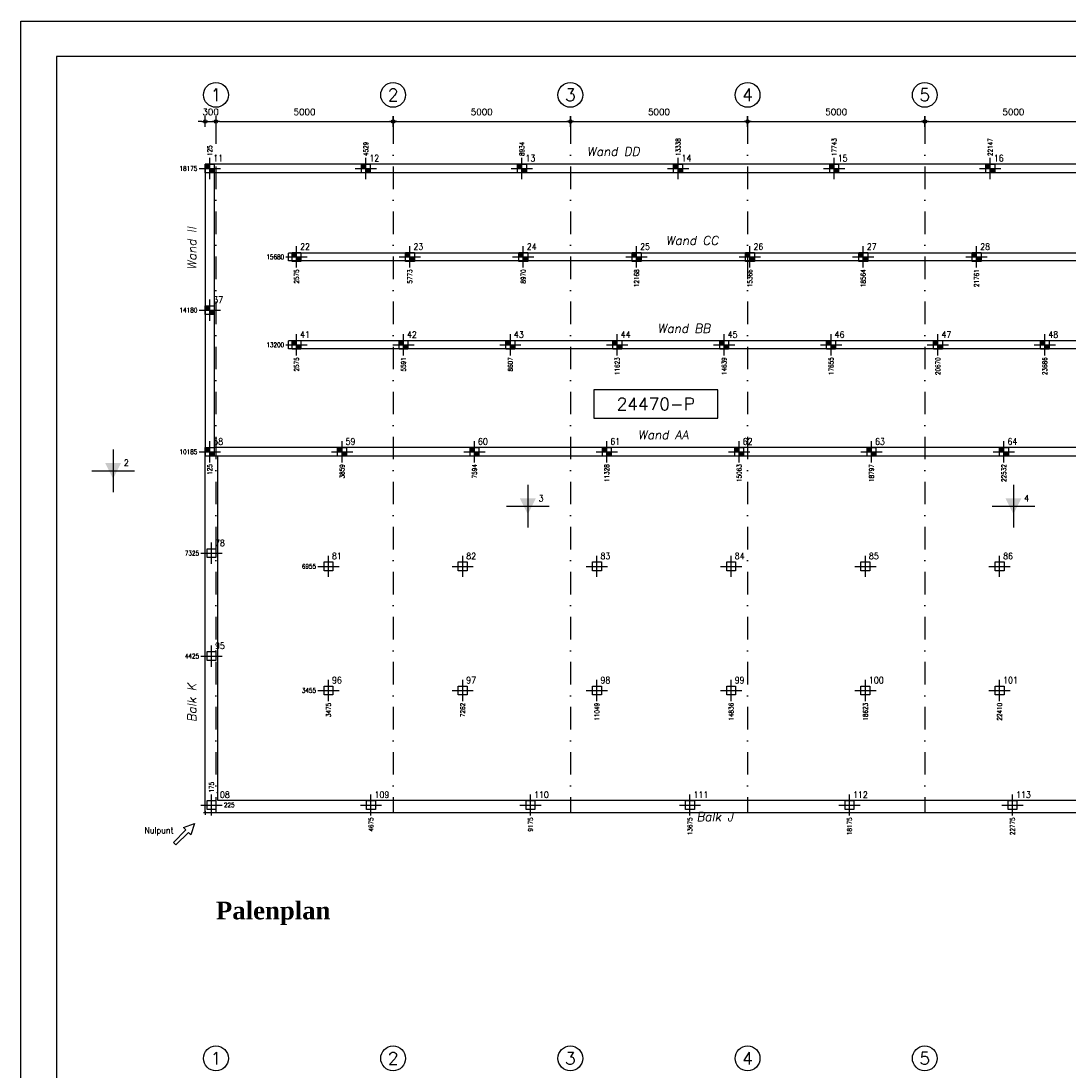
# Model space of a CAD drawing. Extents: x 0 to 139900, y 0 to 143500.
# Tile 23 of 34: x 0 to 29540, y 113891 to 143500. Entities that reach past the tile are written whole.
import ezdxf
from ezdxf.enums import TextEntityAlignment as Align

# ---------------------------------------------------------------- set-up
doc = ezdxf.new("R2010")
doc.units = 0
doc.header["$LTSCALE"] = 100
doc.header["$PDMODE"] = 3
doc.header["$PDSIZE"] = -3
doc.linetypes.add('DASHDOT2', pattern=[12.7, 6.35, -3.175, 0, -3.175])
doc.layers.get('0').update_dxf_attribs({"linetype": 'CONTINUOUS'})
doc.layers.get('DEFPOINTS').update_dxf_attribs({"linetype": 'CONTINUOUS'})
for name, color, linetype in [('A--A$1C-_CIRKEL', 3, 'CONTINUOUS'), ('A--L$2A-', 7, 'CONTINUOUS'), ('A--L$2A-_F123-', 1, 'CONTINUOUS'), ('A--L$7A-_STRAMIEN', 1, 'DASHDOT2'), ('A--L$9A-_F123-', 1, 'CONTINUOUS'), ('A--L16--_F123-', 3, 'CONTINUOUS'), ('A--L17--', 7, 'CONTINUOUS'), ('A--L17--_F123-', 3, 'CONTINUOUS'), ('A--M$1A-_F123-_MAATV', 7, 'CONTINUOUS'), ('A--T$1A-_F123-_0_25MM', 2, 'CONTINUOUS'), ('A--T$1A-_F123-_0_35MM', 3, 'CONTINUOUS'), ('A--T17--_F123-_0_13MM', 1, 'CONTINUOUS'), ('A--T17--_F123-_0_18MM', 2, 'CONTINUOUS')]:
    doc.layers.add(name, color=color, linetype=linetype)
doc.styles.add('0_18', font='ROMANS.shx', dxfattribs={"height": 180})
doc.styles.add('0_50', font='ROMANS.shx', dxfattribs={"height": 500})
doc.styles.add('ALFA-0_25', font='ROMANS')
doc.styles.add('BALKEN', font='romand.shx', dxfattribs={"height": 180})
doc.styles.add('DLV5', font='TIMESBD.TTF')
doc.styles.add('MISO', font='ROMANS.shx')
doc.styles.add('RENVOOI', font='romans.shx', dxfattribs={"width": 0.9})
doc.dimstyles.new('DLV18', dxfattribs={"dimscale": 100, "dimtxt": 1.8, "dimasz": 1, "dimexe": 0, "dimexo": 0, "dimgap": 0, "dimtad": 0, "dimdec": 0, "dimrnd": 1, "dimzin": 0, "dimtxsty": 'MISO', "dimblk1": '$DIMDLV', "dimblk2": '$DIMDLV', "dimsah": 1, "dimcen": 0, "dimse1": 1, "dimse2": 1, "dimclrd": 256, "dimclre": 256, "dimclrt": 1, "dimazin": 3, "dimtfac": 1, "dimtdec": 0, "dimtix": 1, "dimtmove": 0, "dimatfit": 3, "dimtvp": 1.5, "dimtolj": 1, "dimtzin": 0})

# ---------------------------------------------------------------- blocks, each defined once
blk = doc.blocks.new('KA-A0-1X')
at = {"layer": 'A--L$2A-_F123-'}
blk.add_lwpolyline([(0, 0), (0, 841), (1399, 841), (1399, 0)], close=True, dxfattribs=at)
at = {"layer": 'A--L$2A-_F123-', "color": 4}
blk.add_lwpolyline([(10, 10), (1389, 10), (1389, 831), (10, 831)], close=True, dxfattribs=at)
blk = doc.blocks.new('PP03002-')
at = {"layer": 'A--L$9A-_F123-', "color": 3}
blk.add_lwpolyline([(-1750, -400), (1750, -400), (1750, 400), (-1750, 400)], close=True, dxfattribs=at)
blk = doc.blocks.new('$DIMDLV')
at = {"color": 0}
for p, q in [((-1, 0), (1, 0)), ((0, -1.5), (0, 1.5))]:
    blk.add_line(p, q, dxfattribs=at)
blk.add_circle((0, 0), 0.5, dxfattribs=at)
blk = doc.blocks.new('*D248')
at = {"layer": 'A--M$1A-_F123-_MAATV', "linetype": 'CONTINUOUS'}
blk.add_line((25600, 140667), (30400, 140667), dxfattribs=at)
at = {"layer": 'DEFPOINTS', "color": 0, "linetype": 'CONTINUOUS'}
for p in [(25500, 140667), (30500, 140667), (30500, 140667)]:
    blk.add_point(p, dxfattribs=at)
at = {"layer": 'A--M$1A-_F123-_MAATV', "linetype": 'CONTINUOUS', "xscale": 100, "yscale": 100, "zscale": 100, "rotation": 180}
blk.add_blockref('$DIMDLV', (25500, 140667), dxfattribs=at)
at = {"layer": 'A--M$1A-_F123-_MAATV', "linetype": 'CONTINUOUS', "xscale": 100, "yscale": 100, "zscale": 100}
blk.add_blockref('$DIMDLV', (30500, 140667), dxfattribs=at)
at = {"layer": 'A--M$1A-_F123-_MAATV', "color": 1, "linetype": 'CONTINUOUS', "insert": (28000, 140937), "char_height": 180, "attachment_point": 5, "style": 'MISO'}
blk.add_mtext('\\A1;5000', dxfattribs=at)
blk = doc.blocks.new('PP03001-')
at = {"layer": 'A--L$9A-_F123-'}
blk.add_hatch(color=256, dxfattribs=at).paths.add_polyline_path([(-225, 223), (225, 223), (0, -227)])
for points in [[(0, 600), (0, -600)], [(-600, 0), (600, 0)]]:
    blk.add_lwpolyline(points, dxfattribs=at)
at = {"layer": 'A--L$9A-_F123-', "color": 2, "style": 'RENVOOI', "width": 0.9, "flags": 4}
blk.add_attdef('Sondering', (304, 136), '', height=180, dxfattribs=at)
blk = doc.blocks.new('*D250')
at = {"layer": 'A--M$1A-_F123-_MAATV', "linetype": 'CONTINUOUS'}
blk.add_line((5600, 140667), (10400, 140667), dxfattribs=at)
at = {"layer": 'DEFPOINTS', "color": 0, "linetype": 'CONTINUOUS'}
for p in [(5500, 140667), (10500, 140667), (10500, 140667)]:
    blk.add_point(p, dxfattribs=at)
at = {"layer": 'A--M$1A-_F123-_MAATV', "linetype": 'CONTINUOUS', "xscale": 100, "yscale": 100, "zscale": 100, "rotation": 180}
blk.add_blockref('$DIMDLV', (5500, 140667), dxfattribs=at)
at = {"layer": 'A--M$1A-_F123-_MAATV', "linetype": 'CONTINUOUS', "xscale": 100, "yscale": 100, "zscale": 100}
blk.add_blockref('$DIMDLV', (10500, 140667), dxfattribs=at)
at = {"layer": 'A--M$1A-_F123-_MAATV', "color": 1, "linetype": 'CONTINUOUS', "insert": (8000, 140937), "char_height": 180, "attachment_point": 5, "style": 'MISO'}
blk.add_mtext('\\A1;5000', dxfattribs=at)
blk = doc.blocks.new('CIRKEL')
at = {"layer": 'A--A$1C-_CIRKEL'}
blk.add_circle((0, 0), 350, dxfattribs=at)
blk = doc.blocks.new('*D251')
at = {"layer": 'A--M$1A-_F123-_MAATV', "linetype": 'CONTINUOUS'}
for p, q in [((5100, 140667), (5000, 140667)), ((5200, 140667), (5500, 140667)), ((5600, 140667), (5700, 140667))]:
    blk.add_line(p, q, dxfattribs=at)
at = {"layer": 'DEFPOINTS', "color": 0, "linetype": 'CONTINUOUS'}
for p in [(5500, 140667), (5500, 140667), (5200, 139467)]:
    blk.add_point(p, dxfattribs=at)
at = {"layer": 'A--M$1A-_F123-_MAATV', "linetype": 'CONTINUOUS', "xscale": 100, "yscale": 100, "zscale": 100}
blk.add_blockref('$DIMDLV', (5200, 140667), dxfattribs=at)
at = {"layer": 'A--M$1A-_F123-_MAATV', "linetype": 'CONTINUOUS', "xscale": 100, "yscale": 100, "zscale": 100, "rotation": 180}
blk.add_blockref('$DIMDLV', (5500, 140667), dxfattribs=at)
at = {"layer": 'A--M$1A-_F123-_MAATV', "color": 1, "linetype": 'CONTINUOUS', "insert": (5350, 140937), "char_height": 180, "attachment_point": 5, "style": 'MISO'}
blk.add_mtext('\\A1;300', dxfattribs=at)
blk = doc.blocks.new('*D249')
at = {"layer": 'A--M$1A-_F123-_MAATV', "linetype": 'CONTINUOUS'}
blk.add_line((10600, 140667), (15400, 140667), dxfattribs=at)
at = {"layer": 'DEFPOINTS', "color": 0, "linetype": 'CONTINUOUS'}
for p in [(10500, 140667), (15500, 140667), (15500, 140667)]:
    blk.add_point(p, dxfattribs=at)
at = {"layer": 'A--M$1A-_F123-_MAATV', "linetype": 'CONTINUOUS', "xscale": 100, "yscale": 100, "zscale": 100, "rotation": 180}
blk.add_blockref('$DIMDLV', (10500, 140667), dxfattribs=at)
at = {"layer": 'A--M$1A-_F123-_MAATV', "linetype": 'CONTINUOUS', "xscale": 100, "yscale": 100, "zscale": 100}
blk.add_blockref('$DIMDLV', (15500, 140667), dxfattribs=at)
at = {"layer": 'A--M$1A-_F123-_MAATV', "color": 1, "linetype": 'CONTINUOUS', "insert": (13000, 140937), "char_height": 180, "attachment_point": 5, "style": 'MISO'}
blk.add_mtext('\\A1;5000', dxfattribs=at)
blk = doc.blocks.new('*D252')
at = {"layer": 'A--M$1A-_F123-_MAATV', "linetype": 'CONTINUOUS'}
blk.add_line((20600, 140667), (25400, 140667), dxfattribs=at)
at = {"layer": 'DEFPOINTS', "color": 0, "linetype": 'CONTINUOUS'}
for p in [(20500, 140667), (25500, 140667), (25500, 140667)]:
    blk.add_point(p, dxfattribs=at)
at = {"layer": 'A--M$1A-_F123-_MAATV', "linetype": 'CONTINUOUS', "xscale": 100, "yscale": 100, "zscale": 100, "rotation": 180}
blk.add_blockref('$DIMDLV', (20500, 140667), dxfattribs=at)
at = {"layer": 'A--M$1A-_F123-_MAATV', "linetype": 'CONTINUOUS', "xscale": 100, "yscale": 100, "zscale": 100}
blk.add_blockref('$DIMDLV', (25500, 140667), dxfattribs=at)
at = {"layer": 'A--M$1A-_F123-_MAATV', "color": 1, "linetype": 'CONTINUOUS', "insert": (23000, 140937), "char_height": 180, "attachment_point": 5, "style": 'MISO'}
blk.add_mtext('\\A1;5000', dxfattribs=at)
blk = doc.blocks.new('*D253')
at = {"layer": 'A--M$1A-_F123-_MAATV', "linetype": 'CONTINUOUS'}
blk.add_line((15600, 140667), (20400, 140667), dxfattribs=at)
at = {"layer": 'DEFPOINTS', "color": 0, "linetype": 'CONTINUOUS'}
for p in [(15500, 140667), (20500, 140667), (20500, 140667)]:
    blk.add_point(p, dxfattribs=at)
at = {"layer": 'A--M$1A-_F123-_MAATV', "linetype": 'CONTINUOUS', "xscale": 100, "yscale": 100, "zscale": 100, "rotation": 180}
blk.add_blockref('$DIMDLV', (15500, 140667), dxfattribs=at)
at = {"layer": 'A--M$1A-_F123-_MAATV', "linetype": 'CONTINUOUS', "xscale": 100, "yscale": 100, "zscale": 100}
blk.add_blockref('$DIMDLV', (20500, 140667), dxfattribs=at)
at = {"layer": 'A--M$1A-_F123-_MAATV', "color": 1, "linetype": 'CONTINUOUS', "insert": (18000, 140937), "char_height": 180, "attachment_point": 5, "style": 'MISO'}
blk.add_mtext('\\A1;5000', dxfattribs=at)
blk = doc.blocks.new('PP01001-')
at = {"layer": 'A--L17--_F123-', "color": 8, "linetype": 'CONTINUOUS'}
for p, q in [((0, -300), (0, 300)), ((-300, 0), (300, 0))]:
    blk.add_line(p, q, dxfattribs=at)
at = {"layer": 'A--L17--_F123-', "color": 1}
blk.add_lwpolyline([(-125, 125), (125, 125), (125, -125), (-125, -125)], close=True, dxfattribs=at)
at = {"layer": 'A--T17--_F123-_0_13MM', "style": 'RENVOOI', "width": 0.9, "flags": 8}
blk.add_attdef('KM2', (0, 300), '', height=13, rotation=90, dxfattribs=at)
blk.add_attdef('KM1', (300, 0), '', height=13, dxfattribs=at)
at = {"layer": 'A--T17--_F123-_0_18MM', "style": 'RENVOOI', "width": 0.9, "flags": 8}
blk.add_attdef('PNR', (0, 0), '', height=18, dxfattribs=at)
blk = doc.blocks.new('PP01002-')
at = {"layer": 'A--L17--_F123-', "color": 8, "linetype": 'CONTINUOUS'}
for p, q in [((0, -300), (0, 300)), ((-300, 0), (300, 0))]:
    blk.add_line(p, q, dxfattribs=at)
at = {"layer": 'A--L17--_F123-', "color": 1}
blk.add_lwpolyline([(-125, 125), (125, 125), (125, -125), (-125, -125)], close=True, dxfattribs=at)
for points in [[(-125, 125), (0, 125), (-125, 0), (0, 0)], [(0, 0), (125, 0), (0, -125), (125, -125)]]:
    blk.add_solid(points, dxfattribs=at)
at = {"layer": 'A--T17--_F123-_0_13MM', "style": 'RENVOOI', "width": 0.9, "flags": 8}
blk.add_attdef('KM2', (0, 300), '', height=13, rotation=90, dxfattribs=at)
blk.add_attdef('KM1', (300, 0), '', height=13, dxfattribs=at)
at = {"layer": 'A--T17--_F123-_0_18MM', "style": 'RENVOOI', "width": 0.9, "flags": 8}
blk.add_attdef('PNR', (0, 0), '', height=18, dxfattribs=at)
blk = doc.blocks.new('PP99002-')
at = {"layer": 'A--L$9A-_F123-'}
for p, q in [((50, 0), (-50, 0)), ((0, 50), (0, -50))]:
    blk.add_line(p, q, dxfattribs=at)
at = {"layer": 'A--L$9A-_F123-', "color": 2}
blk.add_lwpolyline([(-547, -477), (-618, -406), (-300, -300), (-406, -618), (-477, -547), (-830, -901), (-901, -830)], close=True, dxfattribs=at)
at = {"layer": 'A--L$9A-_F123-', "style": '0_18', "width": 0.9}
blk.add_text('Nulpunt', height=180, dxfattribs=at).set_placement((-1714, -576))

msp = doc.modelspace()

# ---------------------------------------------------------------- linework, layer by layer
at = {"layer": 'A--L$7A-_STRAMIEN'}
for p, q in [((5500, 140667), (5500, 121167)), ((10500, 140667), (10500, 121167)), ((15500, 140667), (15500, 121167)), ((20500, 140667), (20500, 121167)), ((25500, 140667), (25500, 121167))]:
    msp.add_line(p, q, dxfattribs=at)
at = {"layer": 'A--L16--_F123-', "color": 8}
for p, q in [((45090, 139467), (5200, 139467)), ((5200, 139467), (5200, 131227)), ((44840, 139217), (5450, 139217)), ((5450, 139217), (5450, 131477)), ((43060, 136957), (7550, 136957)), ((7550, 136737), (7550, 136957)), ((42840, 136737), (7550, 136737)), ((41060, 134477), (7550, 134477)), ((7550, 134257), (7550, 134477)), ((40840, 134257), (7550, 134257)), ((39060, 131477), (5450, 131477)), ((38810, 131227), (5200, 131227)), ((5200, 121167), (5200, 131227)), ((5550, 121517), (5550, 131227)), ((34522, 121517), (5550, 121517)), ((34872, 121167), (5200, 121167))]:
    msp.add_line(p, q, dxfattribs=at)

# ---------------------------------------------------------------- block references
msp.add_blockref('PP99002-', (5200, 121167))
at = {"layer": 'A--L$2A-', "xscale": 100, "yscale": 100}
msp.add_blockref('KA-A0-1X', (0, 59400), dxfattribs=at)
at = {"layer": 'A--L17--'}
ref = msp.add_blockref('PP01002-', (18538.3, 139342), dxfattribs=at)
ref.add_attrib('PNR', '14', (18638.3, 139542), dxfattribs={"layer": 'A--T17--_F123-_0_18MM', "height": 180, "style": 'RENVOOI', "width": 0.9})
ref.add_attrib('KM2', '13338', dxfattribs={"layer": 'A--T17--_F123-_0_13MM', "color": 1, "height": 130, "rotation": 90, "style": 'RENVOOI', "width": 0.9}).set_placement((18538.3, 139692), align=Align.MIDDLE_LEFT)
ref = msp.add_blockref('PP01002-', (22942.8, 139342), dxfattribs=at)
ref.add_attrib('PNR', '15', (23042.8, 139542), dxfattribs={"layer": 'A--T17--_F123-_0_18MM', "height": 180, "style": 'RENVOOI', "width": 0.9})
ref.add_attrib('KM2', '17743', dxfattribs={"layer": 'A--T17--_F123-_0_13MM', "color": 1, "height": 130, "rotation": 90, "style": 'RENVOOI', "width": 0.9}).set_placement((22942.8, 139692), align=Align.MIDDLE_LEFT)
ref = msp.add_blockref('PP01002-', (27347.2, 139342), dxfattribs=at)
ref.add_attrib('PNR', '16', (27447.2, 139542), dxfattribs={"layer": 'A--T17--_F123-_0_18MM', "height": 180, "style": 'RENVOOI', "width": 0.9})
ref.add_attrib('KM2', '22147', dxfattribs={"layer": 'A--T17--_F123-_0_13MM', "color": 1, "height": 130, "rotation": 90, "style": 'RENVOOI', "width": 0.9}).set_placement((27347.2, 139692), align=Align.MIDDLE_LEFT)
ref = msp.add_blockref('PP01002-', (5325, 139342), dxfattribs=at)
ref.add_attrib('PNR', '11', (5425, 139542), dxfattribs={"layer": 'A--T17--_F123-_0_18MM', "height": 180, "style": 'RENVOOI', "width": 0.9})
ref.add_attrib('KM1', '18175', dxfattribs={"layer": 'A--T17--_F123-_0_13MM', "color": 1, "height": 130, "style": 'RENVOOI', "width": 0.9}).set_placement((4975, 139342), align=Align.MIDDLE_RIGHT)
ref.add_attrib('KM2', '125', dxfattribs={"layer": 'A--T17--_F123-_0_13MM', "color": 1, "height": 130, "rotation": 90, "style": 'RENVOOI', "width": 0.9}).set_placement((5325, 139692), align=Align.MIDDLE_LEFT)
ref = msp.add_blockref('PP01002-', (9729.4, 139342), dxfattribs=at)
ref.add_attrib('PNR', '12', (9829.4, 139542), dxfattribs={"layer": 'A--T17--_F123-_0_18MM', "height": 180, "style": 'RENVOOI', "width": 0.9})
ref.add_attrib('KM2', '4529', dxfattribs={"layer": 'A--T17--_F123-_0_13MM', "color": 1, "height": 130, "rotation": 90, "style": 'RENVOOI', "width": 0.9}).set_placement((9729.4, 139692), align=Align.MIDDLE_LEFT)
ref = msp.add_blockref('PP01002-', (14133.9, 139342), dxfattribs=at)
ref.add_attrib('PNR', '13', (14233.9, 139542), dxfattribs={"layer": 'A--T17--_F123-_0_18MM', "height": 180, "style": 'RENVOOI', "width": 0.9})
ref.add_attrib('KM2', '8934', dxfattribs={"layer": 'A--T17--_F123-_0_13MM', "color": 1, "height": 130, "rotation": 90, "style": 'RENVOOI', "width": 0.9}).set_placement((14133.9, 139692), align=Align.MIDDLE_LEFT)
ref = msp.add_blockref('PP01002-', (7775, 136847), dxfattribs=at)
ref.add_attrib('PNR', '22', (7875, 137047), dxfattribs={"layer": 'A--T17--_F123-_0_18MM', "height": 180, "style": 'RENVOOI', "width": 0.9})
ref.add_attrib('KM1', '15680', dxfattribs={"layer": 'A--T17--_F123-_0_13MM', "color": 1, "height": 130, "style": 'RENVOOI', "width": 0.9}).set_placement((7425, 136847), align=Align.MIDDLE_RIGHT)
ref.add_attrib('KM2', '2575', dxfattribs={"layer": 'A--T17--_F123-_0_13MM', "color": 1, "height": 130, "rotation": 90, "style": 'RENVOOI', "width": 0.9}).set_placement((7775, 136497), align=Align.MIDDLE_RIGHT)
ref = msp.add_blockref('PP01002-', (10972.7, 136847), dxfattribs=at)
ref.add_attrib('PNR', '23', (11072.7, 137047), dxfattribs={"layer": 'A--T17--_F123-_0_18MM', "height": 180, "style": 'RENVOOI', "width": 0.9})
ref.add_attrib('KM2', '5773', dxfattribs={"layer": 'A--T17--_F123-_0_13MM', "color": 1, "height": 130, "rotation": 90, "style": 'RENVOOI', "width": 0.9}).set_placement((10972.7, 136497), align=Align.MIDDLE_RIGHT)
ref = msp.add_blockref('PP01002-', (14170.5, 136847), dxfattribs=at)
ref.add_attrib('PNR', '24', (14270.5, 137047), dxfattribs={"layer": 'A--T17--_F123-_0_18MM', "height": 180, "style": 'RENVOOI', "width": 0.9})
ref.add_attrib('KM2', '8970', dxfattribs={"layer": 'A--T17--_F123-_0_13MM', "color": 1, "height": 130, "rotation": 90, "style": 'RENVOOI', "width": 0.9}).set_placement((14170.5, 136497), align=Align.MIDDLE_RIGHT)
ref = msp.add_blockref('PP01002-', (17368.2, 136847), dxfattribs=at)
ref.add_attrib('PNR', '25', (17468.2, 137047), dxfattribs={"layer": 'A--T17--_F123-_0_18MM', "height": 180, "style": 'RENVOOI', "width": 0.9})
ref.add_attrib('KM2', '12168', dxfattribs={"layer": 'A--T17--_F123-_0_13MM', "color": 1, "height": 130, "rotation": 90, "style": 'RENVOOI', "width": 0.9}).set_placement((17368.2, 136497), align=Align.MIDDLE_RIGHT)
ref = msp.add_blockref('PP01002-', (20565.9, 136847), dxfattribs=at)
ref.add_attrib('PNR', '26', (20665.9, 137047), dxfattribs={"layer": 'A--T17--_F123-_0_18MM', "height": 180, "style": 'RENVOOI', "width": 0.9})
ref.add_attrib('KM2', '15366', dxfattribs={"layer": 'A--T17--_F123-_0_13MM', "color": 1, "height": 130, "rotation": 90, "style": 'RENVOOI', "width": 0.9}).set_placement((20565.9, 136497), align=Align.MIDDLE_RIGHT)
ref = msp.add_blockref('PP01002-', (23763.6, 136847), dxfattribs=at)
ref.add_attrib('PNR', '27', (23863.6, 137047), dxfattribs={"layer": 'A--T17--_F123-_0_18MM', "height": 180, "style": 'RENVOOI', "width": 0.9})
ref.add_attrib('KM2', '18564', dxfattribs={"layer": 'A--T17--_F123-_0_13MM', "color": 1, "height": 130, "rotation": 90, "style": 'RENVOOI', "width": 0.9}).set_placement((23763.6, 136497), align=Align.MIDDLE_RIGHT)
ref = msp.add_blockref('PP01002-', (26961.4, 136847), dxfattribs=at)
ref.add_attrib('PNR', '28', (27061.4, 137047), dxfattribs={"layer": 'A--T17--_F123-_0_18MM', "height": 180, "style": 'RENVOOI', "width": 0.9})
ref.add_attrib('KM2', '21761', dxfattribs={"layer": 'A--T17--_F123-_0_13MM', "color": 1, "height": 130, "rotation": 90, "style": 'RENVOOI', "width": 0.9}).set_placement((26961.4, 136497), align=Align.MIDDLE_RIGHT)
ref = msp.add_blockref('PP01002-', (5325, 135347), dxfattribs=at)
ref.add_attrib('PNR', '37', (5425, 135547), dxfattribs={"layer": 'A--T17--_F123-_0_18MM', "height": 180, "style": 'RENVOOI', "width": 0.9})
ref.add_attrib('KM1', '14180', dxfattribs={"layer": 'A--T17--_F123-_0_13MM', "color": 1, "height": 130, "style": 'RENVOOI', "width": 0.9}).set_placement((4975, 135347), align=Align.MIDDLE_RIGHT)
ref = msp.add_blockref('PP01002-', (7775, 134367), dxfattribs=at)
ref.add_attrib('PNR', '41', (7875, 134567), dxfattribs={"layer": 'A--T17--_F123-_0_18MM', "height": 180, "style": 'RENVOOI', "width": 0.9})
ref.add_attrib('KM1', '13200', dxfattribs={"layer": 'A--T17--_F123-_0_13MM', "color": 1, "height": 130, "style": 'RENVOOI', "width": 0.9}).set_placement((7425, 134367), align=Align.MIDDLE_RIGHT)
ref.add_attrib('KM2', '2575', dxfattribs={"layer": 'A--T17--_F123-_0_13MM', "color": 1, "height": 130, "rotation": 90, "style": 'RENVOOI', "width": 0.9}).set_placement((7775, 134017), align=Align.MIDDLE_RIGHT)
ref = msp.add_blockref('PP01002-', (10790.9, 134367), dxfattribs=at)
ref.add_attrib('PNR', '42', (10890.9, 134567), dxfattribs={"layer": 'A--T17--_F123-_0_18MM', "height": 180, "style": 'RENVOOI', "width": 0.9})
ref.add_attrib('KM2', '5591', dxfattribs={"layer": 'A--T17--_F123-_0_13MM', "color": 1, "height": 130, "rotation": 90, "style": 'RENVOOI', "width": 0.9}).set_placement((10790.9, 134017), align=Align.MIDDLE_RIGHT)
ref = msp.add_blockref('PP01002-', (13806.8, 134367), dxfattribs=at)
ref.add_attrib('PNR', '43', (13906.8, 134567), dxfattribs={"layer": 'A--T17--_F123-_0_18MM', "height": 180, "style": 'RENVOOI', "width": 0.9})
ref.add_attrib('KM2', '8607', dxfattribs={"layer": 'A--T17--_F123-_0_13MM', "color": 1, "height": 130, "rotation": 90, "style": 'RENVOOI', "width": 0.9}).set_placement((13806.8, 134017), align=Align.MIDDLE_RIGHT)
ref = msp.add_blockref('PP01002-', (16822.7, 134367), dxfattribs=at)
ref.add_attrib('PNR', '44', (16922.7, 134567), dxfattribs={"layer": 'A--T17--_F123-_0_18MM', "height": 180, "style": 'RENVOOI', "width": 0.9})
ref.add_attrib('KM2', '11623', dxfattribs={"layer": 'A--T17--_F123-_0_13MM', "color": 1, "height": 130, "rotation": 90, "style": 'RENVOOI', "width": 0.9}).set_placement((16822.7, 134017), align=Align.MIDDLE_RIGHT)
ref = msp.add_blockref('PP01002-', (19838.6, 134367), dxfattribs=at)
ref.add_attrib('PNR', '45', (19938.6, 134567), dxfattribs={"layer": 'A--T17--_F123-_0_18MM', "height": 180, "style": 'RENVOOI', "width": 0.9})
ref.add_attrib('KM2', '14639', dxfattribs={"layer": 'A--T17--_F123-_0_13MM', "color": 1, "height": 130, "rotation": 90, "style": 'RENVOOI', "width": 0.9}).set_placement((19838.6, 134017), align=Align.MIDDLE_RIGHT)
ref = msp.add_blockref('PP01002-', (22854.5, 134367), dxfattribs=at)
ref.add_attrib('PNR', '46', (22954.5, 134567), dxfattribs={"layer": 'A--T17--_F123-_0_18MM', "height": 180, "style": 'RENVOOI', "width": 0.9})
ref.add_attrib('KM2', '17655', dxfattribs={"layer": 'A--T17--_F123-_0_13MM', "color": 1, "height": 130, "rotation": 90, "style": 'RENVOOI', "width": 0.9}).set_placement((22854.5, 134017), align=Align.MIDDLE_RIGHT)
ref = msp.add_blockref('PP01002-', (25870.5, 134367), dxfattribs=at)
ref.add_attrib('PNR', '47', (25970.5, 134567), dxfattribs={"layer": 'A--T17--_F123-_0_18MM', "height": 180, "style": 'RENVOOI', "width": 0.9})
ref.add_attrib('KM2', '20670', dxfattribs={"layer": 'A--T17--_F123-_0_13MM', "color": 1, "height": 130, "rotation": 90, "style": 'RENVOOI', "width": 0.9}).set_placement((25870.5, 134017), align=Align.MIDDLE_RIGHT)
ref = msp.add_blockref('PP01002-', (28886.4, 134367), dxfattribs=at)
ref.add_attrib('PNR', '48', (28986.4, 134567), dxfattribs={"layer": 'A--T17--_F123-_0_18MM', "height": 180, "style": 'RENVOOI', "width": 0.9})
ref.add_attrib('KM2', '23686', dxfattribs={"layer": 'A--T17--_F123-_0_13MM', "color": 1, "height": 130, "rotation": 90, "style": 'RENVOOI', "width": 0.9}).set_placement((28886.4, 134017), align=Align.MIDDLE_RIGHT)
ref = msp.add_blockref('PP03002-', (17910.7, 132699.3), dxfattribs=at)
ref.add_attrib('Paalpunt', '24470-P', dxfattribs={"layer": 'A--L$9A-_F123-', "color": 3, "height": 350, "style": '0_50'}).set_placement((17910.7, 132699.3), align=Align.MIDDLE_CENTER)
ref = msp.add_blockref('PP01002-', (5325, 131352), dxfattribs=at)
ref.add_attrib('PNR', '58', (5425, 131552), dxfattribs={"layer": 'A--T17--_F123-_0_18MM', "height": 180, "style": 'RENVOOI', "width": 0.9})
ref.add_attrib('KM1', '10185', dxfattribs={"layer": 'A--T17--_F123-_0_13MM', "color": 1, "height": 130, "style": 'RENVOOI', "width": 0.9}).set_placement((4975, 131352), align=Align.MIDDLE_RIGHT)
ref.add_attrib('KM2', '125', dxfattribs={"layer": 'A--T17--_F123-_0_13MM', "color": 1, "height": 130, "rotation": 90, "style": 'RENVOOI', "width": 0.9}).set_placement((5325, 131002), align=Align.MIDDLE_RIGHT)
ref = msp.add_blockref('PP01002-', (9059.4, 131352), dxfattribs=at)
ref.add_attrib('PNR', '59', (9159.4, 131552), dxfattribs={"layer": 'A--T17--_F123-_0_18MM', "height": 180, "style": 'RENVOOI', "width": 0.9})
ref.add_attrib('KM2', '3859', dxfattribs={"layer": 'A--T17--_F123-_0_13MM', "color": 1, "height": 130, "rotation": 90, "style": 'RENVOOI', "width": 0.9}).set_placement((9059.4, 131002), align=Align.MIDDLE_RIGHT)
ref = msp.add_blockref('PP01002-', (12793.9, 131352), dxfattribs=at)
ref.add_attrib('PNR', '60', (12893.9, 131552), dxfattribs={"layer": 'A--T17--_F123-_0_18MM', "height": 180, "style": 'RENVOOI', "width": 0.9})
ref.add_attrib('KM2', '7594', dxfattribs={"layer": 'A--T17--_F123-_0_13MM', "color": 1, "height": 130, "rotation": 90, "style": 'RENVOOI', "width": 0.9}).set_placement((12793.9, 131002), align=Align.MIDDLE_RIGHT)
ref = msp.add_blockref('PP01002-', (16528.3, 131352), dxfattribs=at)
ref.add_attrib('PNR', '61', (16628.3, 131552), dxfattribs={"layer": 'A--T17--_F123-_0_18MM', "height": 180, "style": 'RENVOOI', "width": 0.9})
ref.add_attrib('KM2', '11328', dxfattribs={"layer": 'A--T17--_F123-_0_13MM', "color": 1, "height": 130, "rotation": 90, "style": 'RENVOOI', "width": 0.9}).set_placement((16528.3, 131002), align=Align.MIDDLE_RIGHT)
ref = msp.add_blockref('PP01002-', (20262.8, 131352), dxfattribs=at)
ref.add_attrib('PNR', '62', (20362.8, 131552), dxfattribs={"layer": 'A--T17--_F123-_0_18MM', "height": 180, "style": 'RENVOOI', "width": 0.9})
ref.add_attrib('KM2', '15063', dxfattribs={"layer": 'A--T17--_F123-_0_13MM', "color": 1, "height": 130, "rotation": 90, "style": 'RENVOOI', "width": 0.9}).set_placement((20262.8, 131002), align=Align.MIDDLE_RIGHT)
ref = msp.add_blockref('PP01002-', (23997.2, 131352), dxfattribs=at)
ref.add_attrib('PNR', '63', (24097.2, 131552), dxfattribs={"layer": 'A--T17--_F123-_0_18MM', "height": 180, "style": 'RENVOOI', "width": 0.9})
ref.add_attrib('KM2', '18797', dxfattribs={"layer": 'A--T17--_F123-_0_13MM', "color": 1, "height": 130, "rotation": 90, "style": 'RENVOOI', "width": 0.9}).set_placement((23997.2, 131002), align=Align.MIDDLE_RIGHT)
ref = msp.add_blockref('PP01002-', (27731.7, 131352), dxfattribs=at)
ref.add_attrib('PNR', '64', (27831.7, 131552), dxfattribs={"layer": 'A--T17--_F123-_0_18MM', "height": 180, "style": 'RENVOOI', "width": 0.9})
ref.add_attrib('KM2', '22532', dxfattribs={"layer": 'A--T17--_F123-_0_13MM', "color": 1, "height": 130, "rotation": 90, "style": 'RENVOOI', "width": 0.9}).set_placement((27731.7, 131002), align=Align.MIDDLE_RIGHT)
ref = msp.add_blockref('PP03001-', (2600, 130817), dxfattribs=at)
ref.add_attrib('Sondering', '2', (2903.9, 130953.2), dxfattribs={"layer": 'A--L$9A-_F123-', "color": 2, "height": 180, "style": 'RENVOOI', "width": 0.9})
ref = msp.add_blockref('PP03001-', (14300, 129817), dxfattribs=at)
ref.add_attrib('Sondering', '3', (14603.9, 129953.2), dxfattribs={"layer": 'A--L$9A-_F123-', "color": 2, "height": 180, "style": 'RENVOOI', "width": 0.9})
ref = msp.add_blockref('PP03001-', (28000, 129817), dxfattribs=at)
ref.add_attrib('Sondering', '4', (28303.9, 129953.2), dxfattribs={"layer": 'A--L$9A-_F123-', "color": 2, "height": 180, "style": 'RENVOOI', "width": 0.9})
ref = msp.add_blockref('PP01001-', (5375, 128492), dxfattribs=at)
ref.add_attrib('PNR', '78', (5475, 128692), dxfattribs={"layer": 'A--T17--_F123-_0_18MM', "height": 180, "style": 'RENVOOI', "width": 0.9})
ref.add_attrib('KM1', '7325', dxfattribs={"layer": 'A--T17--_F123-_0_13MM', "color": 1, "height": 130, "style": 'RENVOOI', "width": 0.9}).set_placement((5025, 128492), align=Align.MIDDLE_RIGHT)
ref = msp.add_blockref('PP01001-', (8675, 128122), dxfattribs=at)
ref.add_attrib('PNR', '81', (8775, 128322), dxfattribs={"layer": 'A--T17--_F123-_0_18MM', "height": 180, "style": 'RENVOOI', "width": 0.9})
ref.add_attrib('KM1', '6955', dxfattribs={"layer": 'A--T17--_F123-_0_13MM', "color": 1, "height": 130, "style": 'RENVOOI', "width": 0.9}).set_placement((8325, 128122), align=Align.MIDDLE_RIGHT)
ref = msp.add_blockref('PP01001-', (12462, 128122), dxfattribs=at)
ref.add_attrib('PNR', '82', (12562, 128322), dxfattribs={"layer": 'A--T17--_F123-_0_18MM', "height": 180, "style": 'RENVOOI', "width": 0.9})
ref = msp.add_blockref('PP01001-', (16249, 128122), dxfattribs=at)
ref.add_attrib('PNR', '83', (16349, 128322), dxfattribs={"layer": 'A--T17--_F123-_0_18MM', "height": 180, "style": 'RENVOOI', "width": 0.9})
ref = msp.add_blockref('PP01001-', (20036, 128122), dxfattribs=at)
ref.add_attrib('PNR', '84', (20136, 128322), dxfattribs={"layer": 'A--T17--_F123-_0_18MM', "height": 180, "style": 'RENVOOI', "width": 0.9})
ref = msp.add_blockref('PP01001-', (23823, 128122), dxfattribs=at)
ref.add_attrib('PNR', '85', (23923, 128322), dxfattribs={"layer": 'A--T17--_F123-_0_18MM', "height": 180, "style": 'RENVOOI', "width": 0.9})
ref = msp.add_blockref('PP01001-', (27610, 128122), dxfattribs=at)
ref.add_attrib('PNR', '86', (27710, 128322), dxfattribs={"layer": 'A--T17--_F123-_0_18MM', "height": 180, "style": 'RENVOOI', "width": 0.9})
ref = msp.add_blockref('PP01001-', (5375, 125592), dxfattribs=at)
ref.add_attrib('PNR', '95', (5475, 125792), dxfattribs={"layer": 'A--T17--_F123-_0_18MM', "height": 180, "style": 'RENVOOI', "width": 0.9})
ref.add_attrib('KM1', '4425', dxfattribs={"layer": 'A--T17--_F123-_0_13MM', "color": 1, "height": 130, "style": 'RENVOOI', "width": 0.9}).set_placement((5025, 125592), align=Align.MIDDLE_RIGHT)
ref = msp.add_blockref('PP01001-', (8675, 124622), dxfattribs=at)
ref.add_attrib('PNR', '96', (8775, 124822), dxfattribs={"layer": 'A--T17--_F123-_0_18MM', "height": 180, "style": 'RENVOOI', "width": 0.9})
ref.add_attrib('KM1', '3455', dxfattribs={"layer": 'A--T17--_F123-_0_13MM', "color": 1, "height": 130, "style": 'RENVOOI', "width": 0.9}).set_placement((8325, 124622), align=Align.MIDDLE_RIGHT)
ref.add_attrib('KM2', '3475', dxfattribs={"layer": 'A--T17--_F123-_0_13MM', "color": 1, "height": 130, "rotation": 90, "style": 'RENVOOI', "width": 0.9}).set_placement((8675, 124272), align=Align.MIDDLE_RIGHT)
ref = msp.add_blockref('PP01001-', (12462, 124622), dxfattribs=at)
ref.add_attrib('PNR', '97', (12562, 124822), dxfattribs={"layer": 'A--T17--_F123-_0_18MM', "height": 180, "style": 'RENVOOI', "width": 0.9})
ref.add_attrib('KM2', '7262', dxfattribs={"layer": 'A--T17--_F123-_0_13MM', "color": 1, "height": 130, "rotation": 90, "style": 'RENVOOI', "width": 0.9}).set_placement((12462, 124272), align=Align.MIDDLE_RIGHT)
ref = msp.add_blockref('PP01001-', (16249, 124622), dxfattribs=at)
ref.add_attrib('PNR', '98', (16349, 124822), dxfattribs={"layer": 'A--T17--_F123-_0_18MM', "height": 180, "style": 'RENVOOI', "width": 0.9})
ref.add_attrib('KM2', '11049', dxfattribs={"layer": 'A--T17--_F123-_0_13MM', "color": 1, "height": 130, "rotation": 90, "style": 'RENVOOI', "width": 0.9}).set_placement((16249, 124272), align=Align.MIDDLE_RIGHT)
ref = msp.add_blockref('PP01001-', (20036, 124622), dxfattribs=at)
ref.add_attrib('PNR', '99', (20136, 124822), dxfattribs={"layer": 'A--T17--_F123-_0_18MM', "height": 180, "style": 'RENVOOI', "width": 0.9})
ref.add_attrib('KM2', '14836', dxfattribs={"layer": 'A--T17--_F123-_0_13MM', "color": 1, "height": 130, "rotation": 90, "style": 'RENVOOI', "width": 0.9}).set_placement((20036, 124272), align=Align.MIDDLE_RIGHT)
ref = msp.add_blockref('PP01001-', (23823, 124622), dxfattribs=at)
ref.add_attrib('PNR', '100', (23923, 124822), dxfattribs={"layer": 'A--T17--_F123-_0_18MM', "height": 180, "style": 'RENVOOI', "width": 0.9})
ref.add_attrib('KM2', '18623', dxfattribs={"layer": 'A--T17--_F123-_0_13MM', "color": 1, "height": 130, "rotation": 90, "style": 'RENVOOI', "width": 0.9}).set_placement((23823, 124272), align=Align.MIDDLE_RIGHT)
ref = msp.add_blockref('PP01001-', (27610, 124622), dxfattribs=at)
ref.add_attrib('PNR', '101', (27710, 124822), dxfattribs={"layer": 'A--T17--_F123-_0_18MM', "height": 180, "style": 'RENVOOI', "width": 0.9})
ref.add_attrib('KM2', '22410', dxfattribs={"layer": 'A--T17--_F123-_0_13MM', "color": 1, "height": 130, "rotation": 90, "style": 'RENVOOI', "width": 0.9}).set_placement((27610, 124272), align=Align.MIDDLE_RIGHT)
ref = msp.add_blockref('PP01001-', (5375, 121392), dxfattribs=at)
ref.add_attrib('PNR', '108', (5475, 121592), dxfattribs={"layer": 'A--T17--_F123-_0_18MM', "height": 180, "style": 'RENVOOI', "width": 0.9})
ref.add_attrib('KM1', '225', dxfattribs={"layer": 'A--T17--_F123-_0_13MM', "color": 1, "height": 130, "style": 'RENVOOI', "width": 0.9}).set_placement((5725, 121392), align=Align.MIDDLE_LEFT)
ref.add_attrib('KM2', '175', dxfattribs={"layer": 'A--T17--_F123-_0_13MM', "color": 1, "height": 130, "rotation": 90, "style": 'RENVOOI', "width": 0.9}).set_placement((5375, 121742), align=Align.MIDDLE_LEFT)
ref = msp.add_blockref('PP01001-', (9875, 121392), dxfattribs=at)
ref.add_attrib('PNR', '109', (9975, 121592), dxfattribs={"layer": 'A--T17--_F123-_0_18MM', "height": 180, "style": 'RENVOOI', "width": 0.9})
ref.add_attrib('KM2', '4675', dxfattribs={"layer": 'A--T17--_F123-_0_13MM', "color": 1, "height": 130, "rotation": 90, "style": 'RENVOOI', "width": 0.9}).set_placement((9875, 121042), align=Align.MIDDLE_RIGHT)
ref = msp.add_blockref('PP01001-', (14375, 121392), dxfattribs=at)
ref.add_attrib('PNR', '110', (14475, 121592), dxfattribs={"layer": 'A--T17--_F123-_0_18MM', "height": 180, "style": 'RENVOOI', "width": 0.9})
ref.add_attrib('KM2', '9175', dxfattribs={"layer": 'A--T17--_F123-_0_13MM', "color": 1, "height": 130, "rotation": 90, "style": 'RENVOOI', "width": 0.9}).set_placement((14375, 121042), align=Align.MIDDLE_RIGHT)
ref = msp.add_blockref('PP01001-', (18875, 121392), dxfattribs=at)
ref.add_attrib('PNR', '111', (18975, 121592), dxfattribs={"layer": 'A--T17--_F123-_0_18MM', "height": 180, "style": 'RENVOOI', "width": 0.9})
ref.add_attrib('KM2', '13675', dxfattribs={"layer": 'A--T17--_F123-_0_13MM', "color": 1, "height": 130, "rotation": 90, "style": 'RENVOOI', "width": 0.9}).set_placement((18875, 121042), align=Align.MIDDLE_RIGHT)
ref = msp.add_blockref('PP01001-', (23375, 121392), dxfattribs=at)
ref.add_attrib('PNR', '112', (23475, 121592), dxfattribs={"layer": 'A--T17--_F123-_0_18MM', "height": 180, "style": 'RENVOOI', "width": 0.9})
ref.add_attrib('KM2', '18175', dxfattribs={"layer": 'A--T17--_F123-_0_13MM', "color": 1, "height": 130, "rotation": 90, "style": 'RENVOOI', "width": 0.9}).set_placement((23375, 121042), align=Align.MIDDLE_RIGHT)
ref = msp.add_blockref('PP01001-', (27975, 121392), dxfattribs=at)
ref.add_attrib('PNR', '113', (28075, 121592), dxfattribs={"layer": 'A--T17--_F123-_0_18MM', "height": 180, "style": 'RENVOOI', "width": 0.9})
ref.add_attrib('KM2', '22775', dxfattribs={"layer": 'A--T17--_F123-_0_13MM', "color": 1, "height": 130, "rotation": 90, "style": 'RENVOOI', "width": 0.9}).set_placement((27975, 121042), align=Align.MIDDLE_RIGHT)
at = {"layer": 'A--M$1A-_F123-_MAATV'}
ref = msp.add_blockref('CIRKEL', (5500, 141417), dxfattribs=at)
ref.add_attrib('A', '1', dxfattribs={"layer": 'A--T$1A-_F123-_0_25MM', "height": 350, "style": 'ALFA-0_25'}).set_placement((5500, 141417), align=Align.MIDDLE_CENTER)
ref = msp.add_blockref('CIRKEL', (10500, 141417), dxfattribs=at)
ref.add_attrib('A', '2', dxfattribs={"layer": 'A--T$1A-_F123-_0_25MM', "height": 350, "style": 'ALFA-0_25'}).set_placement((10500, 141417), align=Align.MIDDLE_CENTER)
ref = msp.add_blockref('CIRKEL', (15500, 141417), dxfattribs=at)
ref.add_attrib('A', '3', dxfattribs={"layer": 'A--T$1A-_F123-_0_25MM', "height": 350, "style": 'ALFA-0_25'}).set_placement((15500, 141417), align=Align.MIDDLE_CENTER)
ref = msp.add_blockref('CIRKEL', (20500, 141417), dxfattribs=at)
ref.add_attrib('A', '4', dxfattribs={"layer": 'A--T$1A-_F123-_0_25MM', "height": 350, "style": 'ALFA-0_25'}).set_placement((20500, 141417), align=Align.MIDDLE_CENTER)
ref = msp.add_blockref('CIRKEL', (25500, 141417), dxfattribs=at)
ref.add_attrib('A', '5', dxfattribs={"layer": 'A--T$1A-_F123-_0_25MM', "height": 350, "style": 'ALFA-0_25'}).set_placement((25500, 141417), align=Align.MIDDLE_CENTER)
ref = msp.add_blockref('CIRKEL', (5500, 114247), dxfattribs=at)
ref.add_attrib('A', '1', dxfattribs={"layer": 'A--T$1A-_F123-_0_25MM', "height": 350, "style": 'ALFA-0_25'}).set_placement((5500, 114247), align=Align.MIDDLE_CENTER)
ref = msp.add_blockref('CIRKEL', (10500, 114247), dxfattribs=at)
ref.add_attrib('A', '2', dxfattribs={"layer": 'A--T$1A-_F123-_0_25MM', "height": 350, "style": 'ALFA-0_25'}).set_placement((10500, 114247), align=Align.MIDDLE_CENTER)
ref = msp.add_blockref('CIRKEL', (15500, 114247), dxfattribs=at)
ref.add_attrib('A', '3', dxfattribs={"layer": 'A--T$1A-_F123-_0_25MM', "height": 350, "style": 'ALFA-0_25'}).set_placement((15500, 114247), align=Align.MIDDLE_CENTER)
ref = msp.add_blockref('CIRKEL', (20500, 114247), dxfattribs=at)
ref.add_attrib('A', '4', dxfattribs={"layer": 'A--T$1A-_F123-_0_25MM', "height": 350, "style": 'ALFA-0_25'}).set_placement((20500, 114247), align=Align.MIDDLE_CENTER)
ref = msp.add_blockref('CIRKEL', (25500, 114247), dxfattribs=at)
ref.add_attrib('A', '5', dxfattribs={"layer": 'A--T$1A-_F123-_0_25MM', "height": 350, "style": 'ALFA-0_25'}).set_placement((25500, 114247), align=Align.MIDDLE_CENTER)

# ---------------------------------------------------------------- texts
at = {"layer": 'A--T$1A-_F123-_0_25MM', "color": 7, "style": 'DLV5'}
msp.add_text('Palenplan', height=500, dxfattribs=at).set_placement((5500, 118167))
at = {"layer": 'A--T$1A-_F123-_0_35MM', "color": 2, "style": 'BALKEN', "oblique": 10}
for s, p in [('Wand DD', (16713.3, 139696.2)), ('Wand CC', (18934.1, 137186.2)), ('Wand BB', (18704.8, 134706.2)), ('Wand AA', (18120.7, 131706.2)), ('Balk J', (19580.2, 120937.9))]:
    msp.add_text(s, height=250, dxfattribs=at).set_placement(p, align=Align.CENTER)
for s, p in [('Wand II', (4946.1, 137084.8)), ('Balk K', (4946.1, 124274.7))]:
    msp.add_text(s, height=250, rotation=90, dxfattribs=at).set_placement(p, align=Align.CENTER)

# ---------------------------------------------------------------- dimensions: what is measured, and where the dimension line sits
at = {"layer": 'A--M$1A-_F123-_MAATV', "linetype": 'CONTINUOUS'}
for base, p1, p2, picture, middle in [((5500, 140667), (5200, 139467), (5500, 140667), '*D251', (5350, 140937)), ((10500, 140667), (5500, 140667), (10500, 140667), '*D250', (8000, 140937)), ((15500, 140667), (10500, 140667), (15500, 140667), '*D249', (13000, 140937)), ((20500, 140667), (15500, 140667), (20500, 140667), '*D253', (18000, 140937)), ((25500, 140667), (20500, 140667), (25500, 140667), '*D252', (23000, 140937)), ((30500, 140667), (25500, 140667), (30500, 140667), '*D248', (28000, 140937))]:
    dim = msp.add_linear_dim(base=base, p1=p1, p2=p2, dimstyle='DLV18', dxfattribs=at)
    dim.commit()
    dim.dimension.update_dxf_attribs({"geometry": picture, "text_midpoint": middle})

doc.saveas('drawing.dxf')
